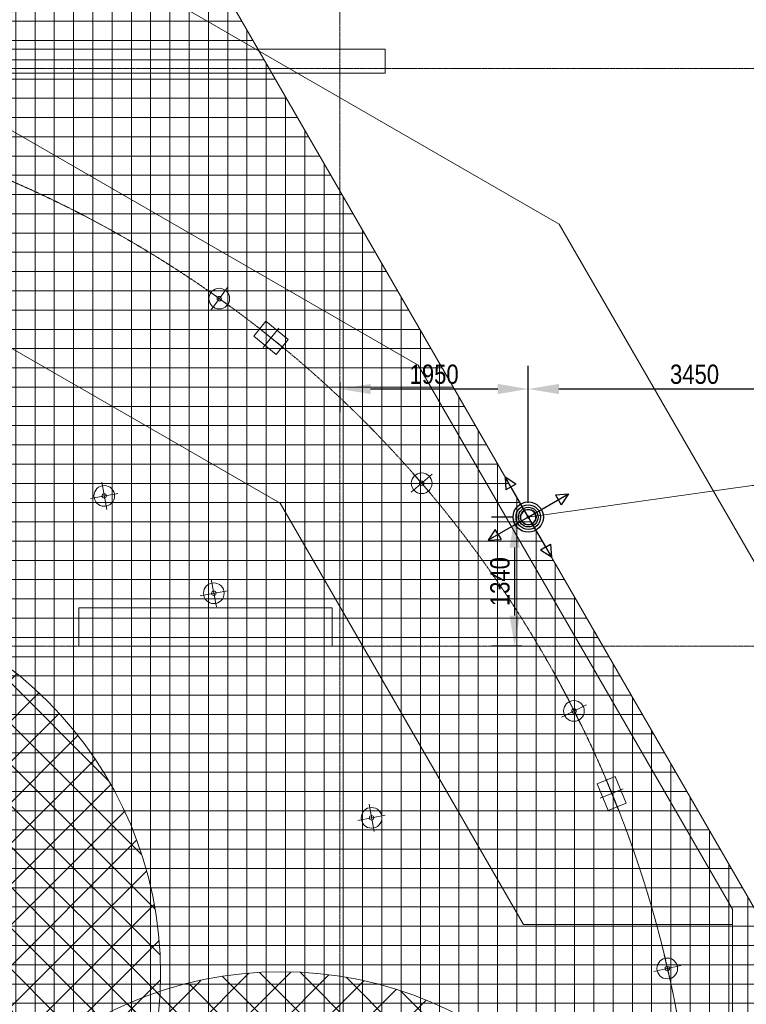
# Model space of a CAD drawing. Header units: centimetres. Extents: x -1589 to 108054, y -205274 to 31709.
# Tile 7 of 256: x 48150 to 55692, y -170280 to -160053. Entities that reach past the tile are written whole.
import ezdxf

# ---------------------------------------------------------------- set-up
doc = ezdxf.new("R2010")
doc.units = ezdxf.units.CM
doc.header["$LTSCALE"] = 0.01
doc.header["$MEASUREMENT"] = 0
doc.linetypes.add('Kropki i Kreski', pattern=[72, 36, -18, 0, -18])
for name, color, linetype in [('2_stropy.K_IR', 7, 'Continuous'), ('2_ściany wewnętrzne.ISTN', 7, 'Continuous'), ('2_ściany zewnętrzne.ISTN', 7, 'Continuous'), ('3_oświetlenie.K_IR', 7, 'Continuous'), ('4_osie.ISTN', 7, 'Continuous'), ('_KD', 7, 'Continuous')]:
    doc.layers.add(name, color=color, linetype=linetype)
for name, color, linetype, lineweight in [('A-ANNO-DIMS', 7, 'Continuous', 30), ('A-ANNO-NOTE', 7, 'Continuous', 30), ('A-DETL-GENF', 7, 'Continuous', 18), ('A-DETL-THIN', 7, 'Continuous', 18), ('F-SPRN', 7, 'Continuous', 18)]:
    doc.layers.add(name, color=color, linetype=linetype, lineweight=lineweight)
doc.styles.add('Arial Narrow', font='ARIALN.TTF', dxfattribs={"height": 200})
doc.dimstyles.new('Przekątna', dxfattribs={"dimscale": 304.8, "dimtxt": 204.686195, "dimasz": 1.041667, "dimexe": 0.787402, "dimexo": 0.492126, "dimgap": 0.164042, "dimtad": 1, "dimdec": 0, "dimrnd": 10, "dimzin": 0, "dimdsep": 46, "dimtxsty": 'Arial Narrow', "dimsah": 1, "dimcen": 0.09, "dimazin": 0, "dimtfac": 1, "dimtdec": 4, "dimtix": 1, "dimtmove": 0, "dimatfit": 3, "dimfxl": 1, "dimtvp": 1, "dimtolj": 1, "dimtzin": 0, "dimarcsym": 2})
pattern_1 = [(45, (-62690.67, -200869.6), (-212.132, 212.132), []), (135, (-62690.67, -200869.6), (-212.132, -212.132), [])]

# ---------------------------------------------------------------- blocks, each defined once
blk = doc.blocks.new('VF Grate Nozzle Assembly1 - 20_ Grate Nozzle 90 Degree 2-1656473-Poziom płyty DIFFS_ RMS')
at = {"layer": 'F-SPRN', "color": 30, "true_color": 0xff8000}
blk.add_line((0, -7500), (0, 7500), dxfattribs=at)
for radius, start, end in [(7500, 270, 90), (76.2, 0, 180), (12.7, 0, 180), (76.2, 180, 0), (12.7, 180, 0)]:
    blk.add_arc((0, 0), radius, start, end, dxfattribs=at)
blk = doc.blocks.new('*D698')
at = {"layer": 'A-ANNO-DIMS', "color": 0, "lineweight": -2}
for p, q in [((53429, -165070), (53429, -163649)), ((51474, -163815), (51474, -164129)), ((51792, -163889), (53112, -163889))]:
    blk.add_line(p, q, dxfattribs=at)
at = {"layer": 'A-ANNO-DIMS', "color": 0}
for points in [[(51792, -163836), (51792, -163942), (51474, -163889)], [(53112, -163942), (53112, -163836), (53429, -163889)]]:
    blk.add_solid(points, dxfattribs=at)
at = {"layer": 'Defpoints', "color": 0}
for p in [(51474, -163665), (53429, -163889), (53429, -165220)]:
    blk.add_point(p, dxfattribs=at)
at = {"layer": 'A-ANNO-DIMS', "color": 0, "lineweight": 5, "insert": (52452, -163737), "char_height": 200, "attachment_point": 5, "rotation": 359.9999, "style": 'Arial Narrow'}
blk.add_mtext('\\A1;1950', dxfattribs=at)
blk = doc.blocks.new('*D699')
at = {"layer": 'A-ANNO-DIMS', "color": 0, "lineweight": -2}
for p, q in [((53429, -165070), (53429, -163649)), ((56881, -163815), (56881, -164129)), ((53747, -163889), (56564, -163889))]:
    blk.add_line(p, q, dxfattribs=at)
at = {"layer": 'A-ANNO-DIMS', "color": 0}
for points in [[(53747, -163836), (53747, -163942), (53429, -163889)], [(56564, -163942), (56564, -163836), (56881, -163889)]]:
    blk.add_solid(points, dxfattribs=at)
at = {"layer": 'Defpoints', "color": 0}
for p in [(56881, -163665), (56881, -163889), (53429, -165220)]:
    blk.add_point(p, dxfattribs=at)
at = {"layer": 'A-ANNO-DIMS', "color": 0, "lineweight": 5, "insert": (55155, -163737), "char_height": 200, "attachment_point": 5, "rotation": 359.9999, "style": 'Arial Narrow'}
blk.add_mtext('\\A1;3450', dxfattribs=at)
blk = doc.blocks.new('*D700')
at = {"layer": 'A-ANNO-DIMS', "color": 0, "lineweight": -2}
for p, q in [((53275, -165220), (53048, -165220)), ((53288, -165537), (53288, -166243)), ((53363, -166561), (53048, -166561))]:
    blk.add_line(p, q, dxfattribs=at)
at = {"layer": 'A-ANNO-DIMS', "color": 0}
for points in [[(53341, -165537), (53235, -165537), (53288, -165220)], [(53235, -166243), (53341, -166243), (53288, -166561)]]:
    blk.add_solid(points, dxfattribs=at)
at = {"layer": 'Defpoints', "color": 0}
for p in [(53425, -165220), (53288, -166561), (53513, -166561)]:
    blk.add_point(p, dxfattribs=at)
at = {"layer": 'A-ANNO-DIMS', "color": 0, "lineweight": 5, "insert": (53136, -165890), "char_height": 200, "attachment_point": 5, "rotation": 90, "style": 'Arial Narrow'}
blk.add_mtext('\\A1;1340', dxfattribs=at)

msp = doc.modelspace()

# ---------------------------------------------------------------- hatches: boundary and pattern name
at = {"layer": 'A-DETL-GENF', "true_color": 0x34cb9d}
h = msp.add_hatch(dxfattribs=at)
h.set_pattern_fill('FP_7', color=113, style=0, pattern_type=2)
h.set_pattern_definition([(0, (-62690.67, -200869.6), (0, 200), []), (90, (-62690.67, -200869.6), (-200, 1e-14), [])])
h.paths.add_polyline_path([(42656.57172, -186389.12222), (42804.12359, -186121.07182), (42940.61927, -185847.22605), (43065.83158, -185568.04072), (43179.55211, -185283.98049), (43281.59159, -184995.51815), (43371.78018, -184703.13383), (43449.96777, -184407.31417), (43516.02423, -184108.55152), (43569.83961, -183807.34316), (43611.32434, -183504.19041), (43640.40938, -183199.59783), (43657.04631, -182894.07241), (43661.20744, -182588.12264), (43652.88586, -182282.25776), (43632.0954, -181976.98685), (43598.87068, -181672.818), (43553.26698, -181370.25746), (43495.36023, -181069.80883), (43425.24679, -180771.97216), (43343.04336, -180477.24319), (43248.88676, -180186.11244), (43142.93371, -179899.0645), (43025.36055, -179616.5771), (42896.36297, -179339.12044), (42756.15569, -179067.15631), (42604.97205, -178801.13736), (42443.06368, -178541.50636), (42270.70008, -178288.69544), (42088.16812, -178043.12537), (41895.77161, -177805.20489), (41693.83076, -177575.32999), (41482.68171, -177353.88327), (41262.67587, -177141.23331), (41034.17943, -176937.73405), (40797.57269, -176743.72419), (40553.24948, -176559.52663), (40301.61643, -176385.44796), (40043.09237, -176221.77792), (39778.10758, -176068.78891), (39507.10311, -175926.73558), (39230.53001, -175795.85435), (38948.84862, -175676.36307), (38662.52776, -175568.46061), (38372.04399, -175472.32658), (38077.88079, -175388.12097), (37780.52776, -175315.98393), (37480.47982, -175256.03554), (37178.23638, -175208.37557), (36874.30048, -175173.08334), (36569.17799, -175150.2176), (36263.37677, -175139.8164), (35957.40578, -175141.89706), (35651.77429, -175156.45611), (35346.99099, -175183.46932), (35043.56316, -175222.89173), (34741.99583, -175274.65773), (34442.79092, -175338.68115), (34146.44644, -175414.85543), (33853.45562, -175503.0538), (33564.30611, -175603.12945), (33279.47918, -175714.91581), (32999.44888, -175838.22684), (32724.68131, -175972.85728), (32455.63379, -176118.58307), (32192.75412, -176275.16165), (31936.47983, -176442.33241), (31687.23748, -176619.81712), (31445.4419, -176807.32037), (31211.49553, -177004.53009), (30985.78776, -177211.11802), (30768.69425, -177426.74033), (30560.57633, -177651.03814), (30361.7804, -177883.63813), (30172.63734, -178124.15315), (29993.46194, -178372.18289), (29824.55244, -178627.31453), (29666.18997, -178889.12343), (42556.69319, -186331.45734)])
h.paths.add_polyline_path([(32988.24627, -173493.71959), (33294.11115, -173485.39801), (33599.38207, -173464.60757), (33903.55092, -173431.38286), (34206.11146, -173385.77918), (34506.56009, -173327.87244), (34804.39676, -173257.75901), (35099.12574, -173175.5556), (35390.25649, -173081.39901), (35677.30444, -172975.44597), (35959.79184, -172857.87283), (36237.24851, -172728.87526), (36509.21265, -172588.66799), (36775.2316, -172437.48436), (37034.86261, -172275.57601), (37287.67354, -172103.21242), (37533.24361, -171920.68047), (37771.1641, -171728.28396), (38001.03901, -171526.34313), (38222.48574, -171315.19409), (38451.45718, -171076.86191), (38638.63498, -170866.69182), (38832.64486, -170630.0851), (39016.84242, -170385.76189), (39190.9211, -170134.12885), (39354.59116, -169875.6048), (39507.58017, -169610.62002), (39649.63352, -169339.61555), (39780.51476, -169063.04246), (39900.00605, -168781.36107), (40007.90852, -168495.04022), (40104.04257, -168204.55645), (40188.2482, -167910.39325), (40260.38524, -167613.04023), (40320.33365, -167312.9923), (40367.99364, -167010.74885), (40403.28588, -166706.81295), (40426.15163, -166401.69047), (40436.55284, -166095.88924), (40434.4722, -165789.91826), (40419.91316, -165484.28677), (40392.89996, -165179.50346), (40353.47757, -164876.07563), (40301.71158, -164574.5083), (40231.15021, -164249.86842), (40161.5139, -163978.95891), (40073.31555, -163685.96808), (39973.23992, -163396.81857), (39861.45356, -163111.99163), (39738.14255, -162831.96133), (39603.51212, -162557.19375), (39457.78635, -162288.14622), (39301.20778, -162025.26655), (39134.03703, -161768.99225), (38956.55233, -161519.74989), (38769.04908, -161277.9543), (38571.83938, -161044.00792), (38365.25146, -160818.30014), (38149.62916, -160601.20662), (37925.33135, -160393.0887), (37692.73138, -160194.29276), (37452.21637, -160005.14968), (37204.18664, -159825.97428), (36949.055, -159657.06477), (36687.24611, -159498.70228), (29187.24674, -172489.0837), (29455.29713, -172636.63558), (29729.14289, -172773.13127), (30008.32822, -172898.34359), (30292.38845, -173012.06414), (30580.85078, -173114.10363), (30873.2351, -173204.29223), (31169.05476, -173282.47984), (31467.8174, -173348.53631), (31769.02576, -173402.3517), (32072.17851, -173443.83644), (32376.77108, -173472.92149), (32682.29651, -173489.55844)])
h.paths.add_polyline_path([(53378.31836, -172719.47056), (53684.26812, -172715.30947), (53989.79355, -172698.67258), (54294.38612, -172669.58758), (54597.53888, -172628.10289), (54898.74725, -172574.28755), (55197.50991, -172508.23113), (55493.32958, -172430.04358), (55785.71392, -172339.85503), (56074.17626, -172237.81559), (56358.23651, -172124.09509), (56637.42186, -171998.88282), (56911.26764, -171862.38718), (57179.31807, -171714.83534), (49679.32097, -158724.45261), (49417.51204, -158882.81505), (49162.38038, -159051.72452), (48914.35062, -159230.89988), (48673.83557, -159420.04291), (48441.23556, -159618.83881), (48216.93773, -159826.9567), (48001.31539, -160044.05018), (47794.72742, -160269.75792), (47597.51768, -160503.70427), (47410.0144, -160745.49983), (47232.52965, -160994.74216), (47065.35885, -161251.01642), (46908.78024, -161513.89607), (46763.05442, -161782.94357), (46628.42394, -162057.71113), (46505.11288, -162337.7414), (46393.32648, -162622.56832), (46293.25079, -162911.71782), (46205.05239, -163204.70863), (46128.87806, -163501.0531), (46064.8546, -163800.258), (46013.08857, -164101.82532), (45973.66612, -164405.25315), (45946.65287, -164710.03644), (45932.09378, -165015.66793), (45930.01308, -165321.63892), (45940.41424, -165627.44014), (45963.27994, -165932.56263), (45998.57213, -166236.49854), (46046.23206, -166538.74199), (46106.18041, -166838.78994), (46178.31741, -167136.14297), (46262.52298, -167430.30618), (46358.65698, -167720.78997), (46466.5594, -168007.11084), (46586.05064, -168288.79225), (46716.93183, -168565.36536), (46858.98513, -168836.36985), (47011.9741, -169101.35466), (47175.64411, -169359.87874), (47349.72275, -169611.51181), (47533.92027, -169855.83506), (47727.93011, -170092.44181), (47931.42934, -170320.93828), (48144.07927, -170540.94415), (48365.52596, -170752.09323), (48595.40083, -170954.03411), (48833.32129, -171146.43065), (49078.89133, -171328.96264), (49331.70223, -171501.32628), (49591.33321, -171663.23467), (49857.35214, -171814.41835), (50129.31625, -171954.62567), (50406.7729, -172083.62328), (50689.26028, -172201.19648), (50976.30821, -172307.14957), (51267.43894, -172401.3062), (51562.16791, -172483.50967), (51860.00456, -172553.62315), (52160.45319, -172611.52995), (52463.01372, -172657.13368), (52767.18257, -172690.35844), (53072.45348, -172711.14894)])
at = {"layer": 'A-DETL-GENF', "true_color": 0x0080ff}
h = msp.add_hatch(dxfattribs=at)
h.set_pattern_fill('FP_8', color=150, style=0, pattern_type=2)
h.set_pattern_definition(pattern_1)
h.paths.add_polyline_path([(45613.35646, -173963.40406), (45837.63824, -173957.11132), (46061.21436, -173938.2529), (46283.38135, -173906.88813), (46503.44019, -173863.11571), (46720.6985, -173807.07335), (46934.4727, -173738.93738), (47144.09018, -173658.92219), (47348.89141, -173567.27953), (47548.232, -173464.29775), (47741.48476, -173350.30086), (47928.04164, -173225.64754), (48107.31566, -173090.72999), (48278.74277, -172945.97272), (48441.78358, -172791.83118), (48595.92511, -172628.79037), (48740.68239, -172457.36327), (48875.59993, -172278.08924), (49000.25325, -172091.53237), (49114.25014, -171898.27961), (49217.23193, -171698.93902), (49308.87459, -171494.13779), (49388.88978, -171284.52031), (49457.02574, -171070.74611), (49513.0681, -170853.4878), (49556.84053, -170633.42895), (49588.20529, -170411.26196), (49607.06372, -170187.68585), (49613.35646, -169963.40406), (49607.06372, -169739.12227), (49588.20529, -169515.54616), (49556.84053, -169293.37917), (49513.0681, -169073.32032), (49457.02574, -168856.06201), (49388.88978, -168642.28781), (49308.87459, -168432.67033), (49217.23193, -168227.8691), (49114.25014, -168028.52851), (49000.25325, -167835.27575), (48875.59993, -167648.71887), (48740.68239, -167469.44485), (48595.92511, -167298.01775), (48441.78358, -167134.97693), (48278.74277, -166980.8354), (48107.31566, -166836.07813), (47928.04164, -166701.16058), (47737.60478, -166574.21852), (47548.232, -166462.51037), (47348.89141, -166359.52859), (47144.09018, -166267.88593), (46934.4727, -166187.87074), (46720.6985, -166119.73477), (46503.44019, -166063.69241), (46283.38135, -166019.91999), (46061.21436, -165988.55522), (45837.63824, -165969.6968), (45613.35646, -165963.40406), (45389.07467, -165969.6968), (45165.49855, -165988.55522), (44943.33156, -166019.91999), (44723.27272, -166063.69241), (44506.01441, -166119.73477), (44292.24021, -166187.87074), (44082.62273, -166267.88593), (43877.8215, -166359.52859), (43678.48091, -166462.51037), (43485.22815, -166576.50726), (43298.67127, -166701.16058), (43119.39725, -166836.07813), (42947.97014, -166980.8354), (42784.92933, -167134.97693), (42630.7878, -167298.01775), (42486.03053, -167469.44485), (42351.11298, -167648.71887), (42226.45966, -167835.27575), (42112.46277, -168028.52851), (42009.48098, -168227.8691), (41917.83833, -168432.67033), (41837.82313, -168642.28781), (41769.68717, -168856.06201), (41713.64481, -169073.32032), (41669.87238, -169293.37917), (41638.50762, -169515.54616), (41619.6492, -169739.12227), (41613.35646, -169963.40406), (41619.6492, -170187.68585), (41638.50762, -170411.26196), (41669.87238, -170633.42895), (41713.64481, -170853.4878), (41769.68717, -171070.74611), (41837.82313, -171284.52031), (41917.83833, -171494.13779), (42009.48098, -171698.93902), (42112.46277, -171898.27961), (42226.45966, -172091.53237), (42351.11298, -172278.08924), (42486.03053, -172457.36327), (42630.7878, -172628.79037), (42784.92933, -172791.83118), (42947.97014, -172945.97272), (43119.39725, -173090.72999), (43298.67127, -173225.64754), (43485.22815, -173350.30086), (43678.48091, -173464.29775), (43877.8215, -173567.27953), (44082.62273, -173658.92219), (44292.24021, -173738.93738), (44506.01441, -173807.07335), (44723.27272, -173863.11571), (44943.33156, -173906.88813), (45165.49855, -173938.2529), (45389.07467, -173957.11132)])
h = msp.add_hatch(dxfattribs=at)
h.set_pattern_fill('FP_8', color=150, style=0, pattern_type=2)
h.set_pattern_definition(pattern_1)
h.paths.add_polyline_path([(50865.02155, -177942.53513), (51089.30334, -177936.24239), (51312.87945, -177917.38397), (51535.04644, -177886.0192), (51755.10528, -177842.24678), (51972.36359, -177786.20442), (52186.1378, -177718.06845), (52395.75528, -177638.05326), (52600.55651, -177546.4106), (52799.8971, -177443.42882), (52993.14986, -177329.43193), (53179.70673, -177204.7786), (53358.98076, -177069.86106), (53530.40786, -176925.10379), (53693.44867, -176770.96225), (53847.59021, -176607.92144), (53992.34748, -176436.49434), (54127.26502, -176257.22031), (54251.91835, -176070.66344), (54368.90732, -175871.61893), (54468.89702, -175678.07009), (54560.53968, -175473.26886), (54640.55487, -175263.65138), (54708.69084, -175049.87717), (54764.7332, -174832.61886), (54808.50562, -174612.56002), (54839.87039, -174390.39303), (54858.72881, -174166.81692), (54865.02155, -173942.53513), (54858.72881, -173718.25334), (54839.87039, -173494.67722), (54808.50562, -173272.51024), (54764.7332, -173052.45139), (54708.69084, -172835.19308), (54640.55487, -172621.41888), (54560.53968, -172411.8014), (54468.89702, -172207.00017), (54365.91524, -172007.65958), (54251.91835, -171814.40682), (54127.26502, -171627.84994), (53992.34748, -171448.57592), (53847.59021, -171277.14882), (53693.44867, -171114.108), (53530.40786, -170959.96647), (53358.98076, -170815.2092), (53179.70673, -170680.29165), (52993.14986, -170555.63833), (52799.8971, -170441.64144), (52600.55651, -170338.65966), (52395.75528, -170247.017), (52186.1378, -170167.00181), (51972.36359, -170098.86584), (51755.10528, -170042.82348), (51535.04644, -169999.05106), (51312.87945, -169967.68629), (51089.30334, -169948.82787), (50865.02155, -169942.53513), (50640.73976, -169948.82787), (50417.16364, -169967.68629), (50194.99666, -169999.05106), (49974.93781, -170042.82348), (49740.85619, -170104.22791), (49543.9053, -170167.00181), (49334.28782, -170247.017), (49129.48659, -170338.65966), (48930.146, -170441.64144), (48736.89324, -170555.63833), (48550.33636, -170680.29165), (48371.06234, -170815.2092), (48199.63524, -170959.96647), (48036.59442, -171114.108), (47882.45289, -171277.14882), (47737.69562, -171448.57592), (47602.77807, -171627.84994), (47478.12475, -171814.40682), (47364.12786, -172007.65958), (47261.14608, -172207.00017), (47169.50342, -172411.8014), (47089.48823, -172621.41888), (47021.35226, -172835.19308), (46965.3099, -173052.45139), (46921.53747, -173272.51024), (46890.17271, -173494.67722), (46871.31429, -173718.25334), (46865.02155, -173942.53513), (46871.31429, -174166.81692), (46890.17271, -174390.39303), (46921.53747, -174612.56002), (46965.3099, -174832.61886), (47021.35226, -175049.87717), (47089.48823, -175263.65138), (47169.50342, -175473.26886), (47261.14608, -175678.07009), (47364.12786, -175877.41068), (47478.12475, -176070.66344), (47602.77807, -176257.22031), (47737.69562, -176436.49434), (47882.45289, -176607.92144), (48036.59442, -176770.96225), (48199.63524, -176925.10379), (48371.06234, -177069.86106), (48550.33636, -177204.7786), (48736.89324, -177329.43193), (48930.146, -177443.42882), (49129.48659, -177546.4106), (49334.28782, -177638.05326), (49543.9053, -177718.06845), (49757.6795, -177786.20442), (49974.93781, -177842.24678), (50194.99666, -177886.0192), (50417.16364, -177917.38397), (50640.73976, -177936.24239), (50767.16519, -177939.78954)])

# ---------------------------------------------------------------- linework, layer by layer
at = {"layer": '2_stropy.K_IR', "color": 8, "linetype": 'Continuous', "lineweight": 5, "ltscale": 10, "flags": 128}
for points in [[(46399.3885, -160378.77143), (46399.38915, -158378.72903), (47172.27422, -158378.72903), (53751.28223, -162176.81603), (57549.38645, -168755.72073), (57549.38645, -172282.63176), (57549.38645, -172357.95839), (57014.11243, -172498.78397), (55549.38661, -172502.14927), (55549.38982, -169291.64724), (52287.10558, -163641.01197), (46636.26988, -160378.76217)], [(40636.48181, -182771.72891), (46112.29129, -182771.72891), (50854.48205, -180033.82354), (53376.30014, -175665.90811), (55549.38627, -175665.90811), (55549.38388, -169449.92943), (53381.13646, -169449.92948), (50854.48138, -165073.63488), (46110.81755, -162341.22821), (40637.95553, -162341.22821), (35894.29067, -165073.63437), (33156.3853, -169815.82516), (33156.38595, -175291.63499), (35894.29068, -180033.82418)]]:
    msp.add_lwpolyline(points, close=True, dxfattribs=at)
msp.add_lwpolyline([(34461.66672, -163641.01188), (40112.50234, -160378.76228), (46636.26979, -160378.76224), (52287.1056, -163641.01188), (55549.38627, -169291.64725), (55549.38388, -169449.92943), (53381.13646, -169449.92948), (50854.48138, -165073.63488), (46110.81755, -162341.22821), (40637.95553, -162341.22821), (35894.29067, -165073.63437), (33156.3853, -169815.82516)], dxfattribs=at)
at = {"layer": '2_ściany wewnętrzne.ISTN', "color": 8, "linetype": 'Continuous', "lineweight": 5, "ltscale": 10, "flags": 128}
for points in [[(51394.38766, -166160.66342), (48763.5268, -166160.66342)], [(48763.5268, -166160.66342), (48763.5268, -166560.66342)], [(51394.38766, -166560.66342), (51394.38766, -166160.66342)], [(48763.5268, -166560.66342), (51394.38766, -166560.66342)]]:
    msp.add_lwpolyline(points, dxfattribs=at)
at = {"layer": '2_ściany zewnętrzne.ISTN', "color": 8, "linetype": 'Continuous', "lineweight": 5, "ltscale": 10, "flags": 128}
for points in [[(51943.77279, -160360.1252), (34793.6724, -160360.1252)], [(51943.77279, -160610.1252), (51943.77279, -160360.1252)], [(34793.6724, -160610.1252), (51943.77279, -160610.1252)]]:
    msp.add_lwpolyline(points, dxfattribs=at)
at = {"layer": '3_oświetlenie.K_IR', "color": 8, "linetype": 'Continuous', "lineweight": 5, "ltscale": 10}
for p, q in [((50339.23118, -163033.98011), (50104.93187, -162867.02316)), ((50138.60305, -163067.65129), (50305.56, -162833.35198)), ((50579.59704, -163338.63712), (50706.51633, -163184.06838)), ((50706.51633, -163184.06838), (50938.36943, -163374.44731)), ((50619.87137, -163242.31485), (50898.0951, -163470.76957)), ((50841.48077, -163256.07253), (50676.4857, -163457.01189)), ((50811.45014, -163529.01605), (50579.59704, -163338.63712)), ((50938.36943, -163374.44731), (50811.45014, -163529.01605)), ((52416.63113, -164977.59904), (52229.09572, -164759.4219)), ((49054.57356, -165140.66161), (49001.6827, -164857.86608)), ((52213.77486, -164962.27817), (52431.95199, -164774.74277)), ((49169.52589, -164972.81841), (48886.73037, -165025.70927)), ((50192.05989, -166151.71395), (50139.16903, -165868.91843)), ((50307.01222, -165983.87076), (50024.2167, -166036.76162)), ((53968.52516, -167361.89557), (53838.65261, -167105.178)), ((53775.2301, -167298.47305), (54031.94767, -167168.60051)), ((54330.86562, -167913.92432), (54145.76823, -167989.68022)), ((54363.31417, -168257.21296), (54226.95354, -167924.03766)), ((54444.49948, -168191.5704), (54330.86562, -167913.92432)), ((54145.76823, -167989.68022), (54259.40209, -168267.3263)), ((54415.44716, -168041.38397), (54174.82055, -168139.86665)), ((51829.08015, -168484.78902), (51776.18929, -168201.99349)), ((54259.40209, -168267.3263), (54444.49948, -168191.5704)), ((51944.03248, -168316.94582), (51661.23696, -168369.83668)), ((54904.72223, -170048.30211), (54840.06032, -169767.96369)), ((54732.22207, -169940.46386), (55012.56048, -169875.80194))]:
    msp.add_line(p, q, dxfattribs=at)
at = {"layer": '3_oświetlenie.K_IR', "color": 8, "linetype": 'Kropki i Kreski', "lineweight": 5, "ltscale": 10}
msp.add_circle((43374.38799, -172560.22371), 11800, dxfattribs=at)
at = {"layer": '3_oświetlenie.K_IR', "color": 8, "linetype": 'Continuous', "lineweight": 5, "ltscale": 10}
for centre, radius in [((50222.08153, -162950.50164), 107.50002), ((50222.08153, -162950.50164), 22.97504), ((52322.86342, -164868.51047), 107.50002), ((52322.86342, -164868.51047), 22.97504), ((49028.12813, -164999.26384), 107.5), ((49028.12813, -164999.26384), 22.97504), ((50165.61446, -166010.31619), 107.5), ((50165.61446, -166010.31619), 22.97504), ((53903.58889, -167233.53678), 107.50002), ((53903.58889, -167233.53678), 22.97504), ((51802.63472, -168343.39125), 107.5), ((51802.63472, -168343.39125), 22.97504), ((54872.39127, -169908.1329), 107.50002), ((54872.39127, -169908.1329), 22.97504)]:
    msp.add_circle(centre, radius, dxfattribs=at)
at = {"layer": '4_osie.ISTN', "color": 7, "linetype": 'Kropki i Kreski', "lineweight": 0, "ltscale": 10}
for p, q in [((51474.38766, -189505.19489), (51474.38766, -152305.10066)), ((64213.19484, -160560.66342), (23489.03617, -160560.66342)), ((64213.19484, -166560.66342), (23489.03617, -166560.66342))]:
    msp.add_line(p, q, dxfattribs=at)
at = {"layer": '_KD', "lineweight": 5}
msp.add_lwpolyline([(53424.65908, -165219.60657), (55753.25785, -164891.82496), (58936.05209, -164891.82496)], dxfattribs=at)
at = {"layer": 'A-ANNO-NOTE', "color": 30, "lineweight": 30, "true_color": 0xff8000}
for p, q in [((53429.31952, -165219.64397), (53189.11355, -164803.59482)), ((53301.17119, -164877.58136), (53189.11355, -164803.59482)), ((53189.11355, -164803.59482), (53197.1589, -164937.63286)), ((53429.31952, -165219.64397), (53189.11355, -164803.59482)), ((53301.17119, -164877.58136), (53189.11355, -164803.59482)), ((53189.11355, -164803.59482), (53197.1589, -164937.63286)), ((53301.17119, -164877.58136), (53197.1589, -164937.63286)), ((53301.17119, -164877.58136), (53197.1589, -164937.63286)), ((53429.31952, -165219.64397), (53845.36867, -164979.43801)), ((53711.33063, -164987.48336), (53845.36867, -164979.43801)), ((53711.33063, -164987.48336), (53771.38213, -165091.49564)), ((53845.36867, -164979.43801), (53771.38213, -165091.49564)), ((53429.31952, -165219.64397), (53013.27036, -165459.84994)), ((53429.31952, -165219.64397), (53013.27036, -165459.84994)), ((53429.31952, -165219.64397), (53013.27036, -165459.84994)), ((53429.31952, -165219.64397), (53669.52548, -165635.69313)), ((53429.31952, -165219.64397), (53669.52548, -165635.69313)), ((53429.31952, -165219.64397), (53669.52548, -165635.69313)), ((53087.25691, -165347.79231), (53013.27036, -165459.84994)), ((53087.25691, -165347.79231), (53013.27036, -165459.84994)), ((53087.25691, -165347.79231), (53013.27036, -165459.84994)), ((53117.28265, -165399.79845), (53087.25691, -165347.79231)), ((53117.28265, -165399.79845), (53087.25691, -165347.79231)), ((53117.28265, -165399.79845), (53087.25691, -165347.79231)), ((53013.27036, -165459.84994), (53147.3084, -165451.80459)), ((53013.27036, -165459.84994), (53147.3084, -165451.80459)), ((53013.27036, -165459.84994), (53147.3084, -165451.80459)), ((53117.28265, -165399.79845), (53147.3084, -165451.80459)), ((53117.28265, -165399.79845), (53147.3084, -165451.80459)), ((53117.28265, -165399.79845), (53147.3084, -165451.80459)), ((53609.47399, -165531.68084), (53557.46785, -165561.70658)), ((53609.47399, -165531.68084), (53557.46785, -165561.70658)), ((53609.47399, -165531.68084), (53557.46785, -165561.70658)), ((53669.52548, -165635.69313), (53557.46785, -165561.70658)), ((53669.52548, -165635.69313), (53557.46785, -165561.70658)), ((53669.52548, -165635.69313), (53557.46785, -165561.70658)), ((53609.47399, -165531.68084), (53661.48014, -165501.65509)), ((53609.47399, -165531.68084), (53661.48014, -165501.65509)), ((53609.47399, -165531.68084), (53661.48014, -165501.65509)), ((53661.48014, -165501.65509), (53669.52548, -165635.69313)), ((53661.48014, -165501.65509), (53669.52548, -165635.69313)), ((53661.48014, -165501.65509), (53669.52548, -165635.69313))]:
    msp.add_line(p, q, dxfattribs=at)
for radius in [157.16373, 157.16373, 157.16373, 127.35748, 127.35748, 127.35748, 101.53935, 101.53935, 101.53935, 81.67856, 81.67856, 81.67856]:
    msp.add_circle((53429.31952, -165219.64397), radius, dxfattribs=at)
at = {"layer": 'A-DETL-THIN'}
msp.add_line((57179.31807, -171714.83534), (49679.32097, -158724.45261), dxfattribs=at)
for centre, radius, start, end in [((53429.31952, -165219.64397), 7500, 119.999987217, 299.999987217), ((45613.35646, -169963.40406), 4000, 0, 180), ((45613.35646, -169963.40406), 4000, 180, 0), ((50865.02155, -173942.53513), 4000, 0, 180)]:
    msp.add_arc(centre, radius, start, end, dxfattribs=at)

# ---------------------------------------------------------------- block references
at = {"layer": 'F-SPRN', "color": 30, "true_color": 0xff8000, "rotation": 209.9999872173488}
msp.add_blockref('VF Grate Nozzle Assembly1 - 20_ Grate Nozzle 90 Degree 2-1656473-Poziom płyty DIFFS_ RMS', (53429.31952, -165219.64397), dxfattribs=at)

# ---------------------------------------------------------------- dimensions: what is measured, and where the dimension line sits
at = {"layer": 'A-ANNO-DIMS', "lineweight": 5}
for base, p1, p2, angle, override, picture, middle in [((53429.32124, -163889.01012), (51474.38365, -163664.50119), (53429.31952, -165219.64397), 359.999925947, {"dimpost": '<>', "dimfxl": 2498.047907}, '*D698', (52451.85249, -163736.89426)), ((56881.35566, -163889.01458), (53429.31952, -165219.64397), (56881.35595, -163664.50818), 359.999925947, {"dimpost": '<>', "dimfxl": 3786.159389}, '*D699', (55155.33865, -163736.89775)), ((53288.31072, -166560.6867), (53424.66254, -165219.64397), (53512.81579, -166560.6867), 90, {"dimpost": '<>', "dimfxl": 1343.936974}, '*D700', (53136.19613, -165890.16534))]:
    dim = msp.add_linear_dim(base=base, p1=p1, p2=p2, angle=angle, dimstyle='Przekątna', override=override, dxfattribs=at)
    dim.commit()
    dim.dimension.update_dxf_attribs({"geometry": picture, "text_midpoint": middle})

doc.saveas('drawing.dxf')
